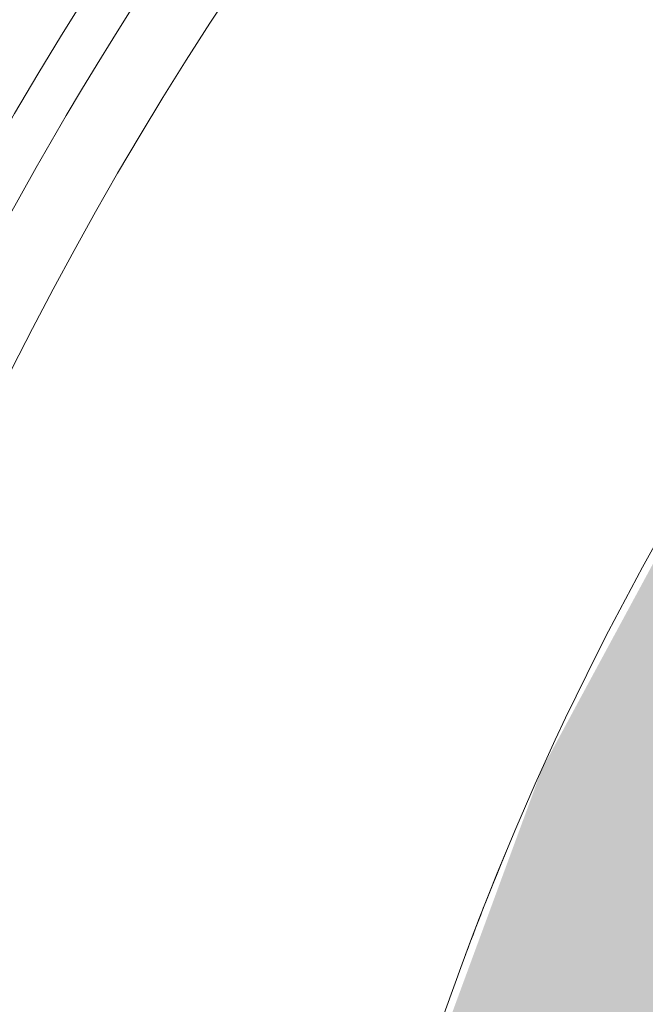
# Model space of a CAD drawing. Header units: millimetres. Extents: x 504675 to 860349, y -23215 to 63575.
# Tile 69 of 177: x 591070 to 591196, y 33273 to 33472. Entities that reach past the tile are written whole.
import ezdxf

# ---------------------------------------------------------------- set-up
doc = ezdxf.new("R2010")
doc.units = ezdxf.units.MM
doc.header["$LTSCALE"] = 10
doc.linetypes.add('LEVEL-F-OVERALL LAYOUT$0$HIDDEN', pattern=[0.375, 0.25, -0.125])
doc.layers.get('0').update_dxf_attribs({"linetype": 'CONTINUOUS'})
for name, color, linetype, lineweight in [('ARCH', 8, 'CONTINUOUS', 0), ('LEVEL - C OVERALL LAYOUT$0$A-EQPM', 8, 'CONTINUOUS', 5), ('LEVEL - C OVERALL LAYOUT$0$C-COLS', 8, 'CONTINUOUS', 5)]:
    doc.layers.add(name, color=color, linetype=linetype, lineweight=lineweight)
doc.layers.add('LEVEL-F-OVERALL LAYOUT$0$DASH1L', color=8, linetype='LEVEL-F-OVERALL LAYOUT$0$HIDDEN')

# ---------------------------------------------------------------- blocks, each defined once
blk = doc.blocks.new('LEVEL - C OVERALL LAYOUT$0$Column Cladding - Column Cladding- 1200mm-V38-LEVEL C - PART PLAN 20')
at = {"layer": 'LEVEL - C OVERALL LAYOUT$0$A-EQPM', "color": 253, "lineweight": 5}
for centre, radius, start, end in [((6.680310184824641e-12, -1.040653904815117e-14), 754.9999999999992, 89.99999999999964, 269.999999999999), ((1.299176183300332e-11, 1.22873986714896e-15), 746.0000000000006, 359.9999999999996, 179.9999999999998), ((1.299176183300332e-11, 1.22873986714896e-15), 730.9999999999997, 7.251664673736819e-13, 180.0000000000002), ((0, 0), 600.0000000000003, 165.3099605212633, 167.4911704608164)]:
    blk.add_arc(centre, radius, start, end, dxfattribs=at)
blk = doc.blocks.new('ARCH')
at = {"layer": 'LEVEL - C OVERALL LAYOUT$0$C-COLS'}
blk.add_hatch(color=256, dxfattribs=at).paths.add_polyline_path([(591638.8987133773, 32479.68678656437), (591724.3132768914, 32473.94969798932), (591809.67491614, 32480.42676449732), (591893.24591431, 32498.98613169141), (591973.3250068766, 32529.24998437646), (592048.2820144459, 32570.60223778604), (592116.5910285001, 32622.20107929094), (592176.8614745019, 32682.99610527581), (592227.8664199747, 32751.74970433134), (592268.5675513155, 32827.06225144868), (592298.1363108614, 32907.4006003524), (592316.8292832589, 33003.91104759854), (592321.7078525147, 33076.5438574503), (592315.2307860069, 33161.90549669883), (592296.6714188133, 33245.47649486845), (592266.4075661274, 33325.5555874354), (592220.0912727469, 33407.08422851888), (592173.4564712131, 33468.82160905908), (592112.6614452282, 33529.09205505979), (592043.907846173, 33580.09700053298), (591968.5952990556, 33620.79813187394), (591888.2569501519, 33650.36689142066), (591804.5282565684, 33668.20134449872), (591719.1136930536, 33673.93843307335), (591633.7520538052, 33667.46136656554), (591550.1810556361, 33648.90199937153), (591470.1019630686, 33618.63814668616), (591395.1449554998, 33577.28589327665), (591326.8359414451, 33525.68705177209), (591266.5654954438, 33464.89202578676), (591215.560549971, 33396.13842673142), (591174.8594186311, 33320.82587961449), (591145.2906590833, 33240.48753071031), (591127.4562060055, 33156.75883712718), (591121.7191174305, 33071.34427361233), (591128.1961839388, 32985.98263436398), (591146.7555511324, 32902.41163619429), (591177.0194038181, 32822.33254362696), (591218.3716572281, 32747.37553605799), (591269.9704987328, 32679.06652200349), (591330.7655247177, 32618.79607600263), (591399.5191237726, 32567.79113052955), (591489.8485852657, 32521.56298081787), (591555.1700197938, 32497.52123964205)], flags=0)
at = {"layer": 'LEVEL-F-OVERALL LAYOUT$0$DASH1L'}
h = blk.add_hatch(dxfattribs=at)
h.set_pattern_fill('ANGLE', color=8, scale=10, angle=352.0664444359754)
h.set_pattern_definition([(352.0664444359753, (-404119.0547164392, 373340.9776256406), (9.641019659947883, 69.18145155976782), [50.79999999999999, -19.05]), (82.06644443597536, (-404119.0547164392, 373340.9776256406), (-69.18145155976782, 9.641019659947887), [50.79999999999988, -19.04999999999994])])
edge = h.paths.add_edge_path(flags=16)
edge.add_line((572074.7119802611, 35847.06169326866), (602196.9035234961, 29528.2171224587))
edge.add_line((602196.9035234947, 29528.21712245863), (599472.6302489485, 39352.00485559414))
edge.add_arc((597545.3640793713, 38817.54708214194), 2000.000000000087, 15.49943578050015, 89.99835134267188)
edge.add_line((597545.4216283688, 40817.54708131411), (573256.1131292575, 40817.54708112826))
edge.add_arc((576210.3437368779, 22394.18227152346), 18658.72046499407, 99.10996241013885, 106.6903326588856)
edge.add_line((570851.5796448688, 40266.82888015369), (572074.7119802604, 35847.06169326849))
h.paths.add_polyline_path([(583373.7765127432, 40815.97258811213), (583374.0968022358, 40875.04213792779), (586424.0968022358, 40859.11237164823), (586423.936657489, 40815.97258811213)], flags=16)
h.paths.add_polyline_path([(600840.8911268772, 34605.13236686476), (600792.7781104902, 34591.5234129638), (599497.9654140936, 39260.64570785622), (599546.0784304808, 39274.25466175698)])
h.paths.add_polyline_path([(587210.3998543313, 32671.77814355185), (587194.9654889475, 32598.38345460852), (582692.9546278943, 33542.78707963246), (582708.3889932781, 33616.18176857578)])
edge = h.paths.add_edge_path()
edge.add_line((572071.7302103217, 35387.89265315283), (601863.3172330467, 29138.40022680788))
edge.add_arc((601986.5003145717, 29725.61903477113), 599.9999999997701, 258.1526380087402, 375.4994357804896)
edge.add_line((602564.6801654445, 29885.95636680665), (599906.2651371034, 39472.25785462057))
edge.add_arc((597545.3640793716, 38817.54708214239), 2449.999999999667, 15.49943578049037, 89.99835134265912)
edge.add_line((597545.4345768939, 41267.5470811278), (573220.477757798, 41267.54708112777))
edge.add_arc((576210.3437368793, 22394.18227152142), 19108.72046499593, 99.00183214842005, 106.2358191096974)
edge.add_arc((571035.4648544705, 40164.7580023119), 599.999999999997, 106.2358191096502, 195.4689670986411)
edge.add_line((570457.199821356, 40004.72815672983), (571616.6482587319, 35815.0816155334))
edge.add_arc((572194.9132918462, 35975.11146111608), 599.9999999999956, 195.4689670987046, 258.1526380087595)
h.paths.add_polyline_path([(587210.3998543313, 32671.77814355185), (587195.409417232, 32600.49445674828), (587195.4322477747, 32600.48967251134)])
at = {"layer": 'LEVEL - C OVERALL LAYOUT$0$C-COLS', "color": 8, "lineweight": 13}
blk.add_arc((591721.713484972, 33073.94406553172), 600, 352.0664444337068, 172.0664444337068, dxfattribs=at)
at = {"color": 253, "lineweight": 5, "rotation": 352.0664444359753}
blk.add_blockref('LEVEL - C OVERALL LAYOUT$0$Column Cladding - Column Cladding- 1200mm-V38-LEVEL C - PART PLAN 20', (591721.713484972, 33073.94406553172), dxfattribs=at)

msp = doc.modelspace()

# ---------------------------------------------------------------- block references
at = {"layer": 'ARCH'}
msp.add_blockref('ARCH', (0, 0), dxfattribs=at)

doc.saveas('drawing.dxf')
